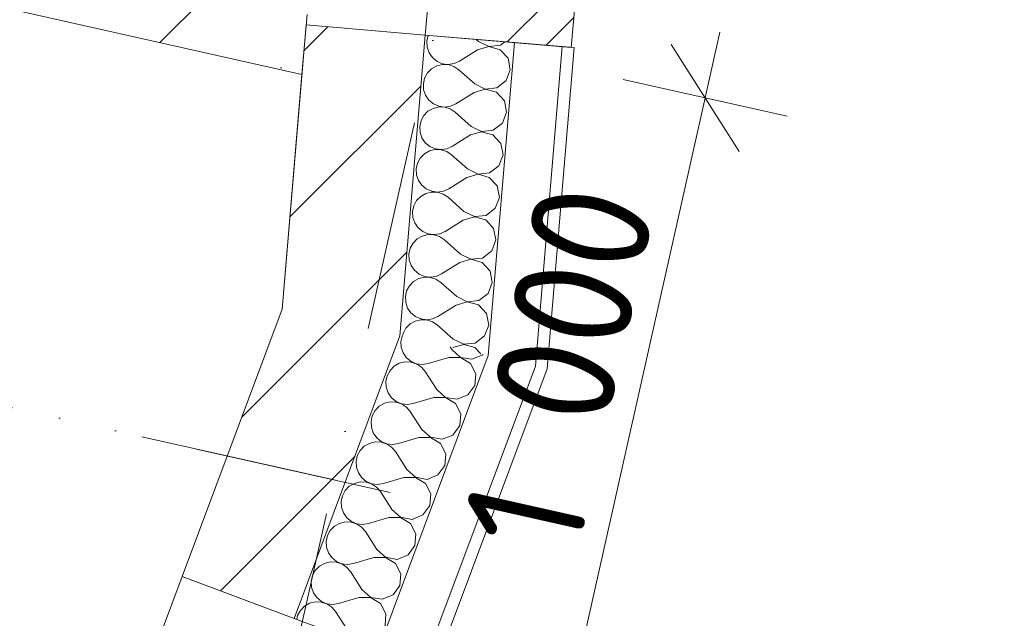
# Model space of a CAD drawing. Header units: millimetres. Extents: x -7213913 to -6999406, y 6129472 to 6470382.
# Tile 248 of 256: x -7181101 to -7179454, y 6184287 to 6185288. Entities that reach past the tile are written whole.
import ezdxf
from ezdxf.enums import TextEntityAlignment as Align

# ---------------------------------------------------------------- set-up
doc = ezdxf.new("R2010")
doc.units = ezdxf.units.MM
doc.header["$MEASUREMENT"] = 0
doc.set_wipeout_variables(frame=1)
doc.linetypes.add('Wipeout_Contour', pattern=[1000, 0, -1000])
doc.linetypes.add('Штрихпунктирная', pattern=[670.277762, 352.777767, -176.388884, 0, -141.111112])
for name, color, linetype in [('S - квартира_помещение.АР', 7, 'Continuous'), ('АР-Стены_внешние_.АР', 7, 'Continuous'), ('АР-Стены_Наружные ВИТРАЖ', 7, 'Continuous'), ('АР-Стены_Перегородки_межквартирные_200.АР', 7, 'Continuous'), ('АР-Чертеж-Оси_Осевые размеры.АР', 7, 'Continuous'), ('АР-Чертеж-Размеры.АР', 7, 'Continuous')]:
    doc.layers.add(name, color=color, linetype=linetype)
for name, color, linetype, lineweight in [('S - квартира_помещение.АР_Ном._пера__2', 8, 'Continuous', 15), ('АР-Стены_внешние_.АР_Ном._пера__1', 7, 'Continuous', 0), ('АР-Стены_Наружные ВИТРАЖ_Ном._пера__120', 7, 'Continuous', 0), ('АР-Стены_Перегородки_межквартирные_200.АР_Ном._пера__1', 7, 'Continuous', 30), ('АР-Чертеж-Оси_Осевые размеры.АР_Ном._пера__120', 7, 'Continuous', 0), ('АР-Чертеж-Размеры.АР_Ном._пера__1', 7, 'Continuous', 0), ('Паспорта Зон Archicad_Ном._пера__1', 7, 'Continuous', 0)]:
    doc.layers.add(name, color=color, linetype=linetype, lineweight=lineweight)
doc.styles.add('РЎР“Р•РќР•Р\xa0Р\x98Р\xa0_РЎРўР\x98Р›Р¬_1', font='txt')
doc.styles.add('РЎР“Р•РќР•Р\xa0Р\x98Р\xa0_РЎРўР\x98Р›Р¬_2', font='calibri.ttf')
doc.styles.add('РЎР“Р•РќР•Р\xa0Р\x98Р\xa0_РЎРўР\x98Р›Р¬_3', font='GOST_Common.ttf')
doc.styles.add('РЎР“Р•РќР•Р\xa0Р\x98Р\xa0_РЎРўР\x98Р›Р¬_5', font='GOTHIC.TTF')
doc.dimstyles.new('СГЕНЕРИР_СТИЛЬ__5', dxfattribs={"dimtxt": 200, "dimasz": 142.5, "dimexe": 0.18, "dimexo": 0.0625, "dimgap": 0, "dimtad": 1, "dimdec": 0, "dimzin": 0, "dimdsep": 46, "dimtxsty": 'РЎР“Р•РќР•Р\xa0Р\x98Р\xa0_РЎРўР\x98Р›Р¬_3', "dimblk": 'ARROWHEAD_6', "dimblk1": 'ARROWHEAD_6', "dimblk2": 'ARROWHEAD_6', "dimcen": 0.09, "dimse1": 1, "dimse2": 1, "dimclrd": 7, "dimclre": 7, "dimclrt": 7, "dimazin": 0, "dimtfac": 1, "dimtdec": 4, "dimtmove": 0, "dimatfit": 3, "dimfxl": 1, "dimtolj": 1, "dimtzin": 0, "dimarcsym": 0})
pattern_1 = [(45, (-6566190.34, 6562677.8), (-127.279217, 127.279217), [])]

# ---------------------------------------------------------------- blocks, each defined once
blk = doc.blocks.new('Кухня-столовая_1_23_10', base_point=(-7184516.6, 6185420.6))
at = {"layer": 'S - квартира_помещение.АР_Ном._пера__2', "color": 8, "linetype": 'Continuous', "lineweight": 15, "flags": 128}
blk.add_lwpolyline([(-7187962.1, 6183753.5), (-7183618.6, 6182778), (-7181682.8, 6182343.2), (-7181589.6, 6182322.3), (-7180829.1, 6184357), (-7180662, 6184803.9), (-7180628.9, 6185196.7), (-7184598.7, 6186088.3), (-7184345.6, 6187215), (-7185272.6, 6187423.1), (-7185404, 6186837.7), (-7187179.8, 6187236.6)], close=True, dxfattribs=at)
at = {"layer": 'Паспорта Зон Archicad_Ном._пера__1', "color": 7, "lineweight": 0, "style": 'РЎР“Р•РќР•Р\xa0Р\x98Р\xa0_РЎРўР\x98Р›Р¬_1'}
blk.add_attdef('ROOM_NUMBER', text='', height=250, rotation=347.3417, dxfattribs=at).set_placement((-7182653.8, 6183805.3), align=Align.MIDDLE_CENTER)
at = {"layer": 'Паспорта Зон Archicad_Ном._пера__1', "color": 7, "lineweight": 0, "style": 'РЎР“Р•РќР•Р\xa0Р\x98Р\xa0_РЎРўР\x98Р›Р¬_2'}
blk.add_attdef('ROOM_AREA', text='', height=200, rotation=347.3417, dxfattribs=at).set_placement((-7181601.2, 6182488.8), align=Align.MIDDLE_RIGHT)
blk = doc.blocks.new('Навесная Стена_10_10', base_point=(-6566190.3, 6562677.8))
at = {"color": 254, "linetype": 'Wipeout_Contour', "lineweight": 0, "ltscale": 37908200.70745101}
blk.add_wipeout([(-7180172.2, 6185316.8), (-7180416.3, 6185337.4), (-7180422.6, 6185262.6), (-7180178.5, 6185242.1)], dxfattribs=at).dxf.layer = 'АР-Стены_Наружные ВИТРАЖ'
at = {"layer": 'АР-Стены_Наружные ВИТРАЖ', "linetype": 'Continuous', "lineweight": 0, "true_color": 0x000000}
h = blk.add_hatch(dxfattribs=at)
h.set_pattern_fill('АЛЮМИНИЙ_000A', color=18, style=0, pattern_type=2)
h.set_pattern_definition([(45, (-6566190.34, 6562677.8), (-176.776695, 176.776695), []), (45, (-6566225.7, 6562713.15), (-176.776695, 176.776695), []), (45, (-6566261.05, 6562748.5), (-176.776695, 176.776695), [])])
h.paths.add_polyline_path([(-7180172.2, 6185316.8), (-7180416.3, 6185337.4), (-7180422.6, 6185262.6), (-7180178.5, 6185242.1)])
at = {"layer": 'АР-Стены_Наружные ВИТРАЖ_Ном._пера__120', "color": 7, "linetype": 'Continuous', "lineweight": 0, "flags": 128}
blk.add_lwpolyline([(-7180172.2, 6185316.8), (-7180178.5, 6185242.1), (-7180422.6, 6185262.6), (-7180416.3, 6185337.4)], close=True, dxfattribs=at)
blk = doc.blocks.new('Стена_63_10', base_point=(-7180530.4, 6185174.6))
at = {"layer": 'АР-Стены_Перегородки_межквартирные_200.АР', "linetype": 'Continuous', "lineweight": 0, "true_color": 0x000000}
h = blk.add_hatch(dxfattribs=at)
h.set_pattern_fill('БУТ__50__000A', color=18, style=0, pattern_type=2)
h.set_pattern_definition([(45, (-6566190.34, 6562677.8), (-169.70563, 169.70563), []), (90, (-6566360.05, 6562847.5), (-216, 0), [0, -144, 0, -216]), (155, (-6566190.34, 6563017.2), (91.285545, 195.76248), [0, -105.6, 0, -182.4])])
h.paths.add_polyline_path([(-7184501.1, 6186066.4), (-7180628.9, 6185196.7), (-7180620.4, 6185297.3), (-7184479.2, 6186164)])
at = {"layer": 'АР-Стены_Перегородки_межквартирные_200.АР_Ном._пера__1', "color": 7, "linetype": 'Continuous', "lineweight": 15, "flags": 128}
for points in [[(-7184598.7, 6186088.3), (-7180628.9, 6185196.7)], [(-7180628.9, 6185196.7), (-7180620.4, 6185297.3)]]:
    blk.add_lwpolyline(points, dxfattribs=at)
blk = doc.blocks.new('Стена_177_10', base_point=(-7180735.4, 6184321.9))
at = {"layer": 'АР-Стены_Перегородки_межквартирные_200.АР', "linetype": 'Continuous', "lineweight": 0, "true_color": 0x000000}
h = blk.add_hatch(dxfattribs=at)
h.set_pattern_fill('БЛОКИ_БЕТОННЫЕ_ЭФФЕКТИВН_28', color=18, style=0, pattern_type=2)
h.set_pattern_definition(pattern_1)
h.paths.add_polyline_path([(-7180641.8, 6184286.9), (-7180465.1, 6184759.7), (-7180662, 6184803.9), (-7180829.1, 6184357)])
at = {"layer": 'АР-Стены_Перегородки_межквартирные_200.АР_Ном._пера__1', "color": 7, "linetype": 'Continuous', "lineweight": 15, "flags": 128}
for points in [[(-7180662, 6184803.9), (-7180829.1, 6184357)], [(-7180641.8, 6184286.9), (-7180465.1, 6184759.7)], [(-7180829.1, 6184357), (-7180641.8, 6184286.9)]]:
    blk.add_lwpolyline(points, dxfattribs=at)
blk = doc.blocks.new('Стена_178_10', base_point=(-7180563.6, 6184781.8))
at = {"layer": 'АР-Стены_Перегородки_межквартирные_200.АР', "linetype": 'Continuous', "lineweight": 0, "true_color": 0x000000}
h = blk.add_hatch(dxfattribs=at)
h.set_pattern_fill('БЛОКИ_БЕТОННЫЕ_ЭФФЕКТИВН_28', color=18, style=0, pattern_type=2)
h.set_pattern_definition(pattern_1)
h.paths.add_polyline_path([(-7180465.1, 6184759.7), (-7180422.6, 6185262.6), (-7180621.9, 6185279.5), (-7180662, 6184803.9)])
at = {"layer": 'АР-Стены_Перегородки_межквартирные_200.АР_Ном._пера__1', "color": 7, "linetype": 'Continuous', "lineweight": 15, "flags": 128}
for points in [[(-7180621.9, 6185279.5), (-7180662, 6184803.9)], [(-7180422.6, 6185262.6), (-7180621.9, 6185279.5)], [(-7180465.1, 6184759.7), (-7180422.6, 6185262.6)]]:
    blk.add_lwpolyline(points, dxfattribs=at)
blk = doc.blocks.new('*X746', base_point=(-6566190.3, 6562677.8))
at = {"layer": 'АР-Стены_внешние_.АР_Ном._пера__1', "color": 7, "linetype": 'Continuous', "lineweight": 0}
for p, q in [((-7180461.4, 6184758.9), (-7180463.4, 6184750.1)), ((-7180463.4, 6184750.1), (-7180462.8, 6184740.3)), ((-7180462.8, 6184740.3), (-7180459.6, 6184731)), ((-7180378.4, 6184736.4), (-7180381.3, 6184740.9)), ((-7180459.6, 6184731), (-7180453.9, 6184722.9)), ((-7180453.9, 6184722.9), (-7180446.3, 6184716.7)), ((-7180383.4, 6184723), (-7180417.7, 6184713)), ((-7180363.9, 6184723.2), (-7180383.4, 6184723)), ((-7180378.4, 6184736.4), (-7180363.8, 6184723.5)), ((-7180347.2, 6184713.1), (-7180363.9, 6184723.2)), ((-7180363.8, 6184723.5), (-7180344.6, 6184720.2)), ((-7180344.6, 6184720.2), (-7180326.5, 6184727.5)), ((-7180326.5, 6184727.5), (-7180325.8, 6184728.4)), ((-7180474.7, 6184708.6), (-7180481.6, 6184701.5)), ((-7180466.1, 6184713.5), (-7180474.7, 6184708.6)), ((-7180456.6, 6184715.8), (-7180466.1, 6184713.5)), ((-7180446.7, 6184715.5), (-7180456.6, 6184715.8)), ((-7180437.3, 6184712.5), (-7180446.7, 6184715.5)), ((-7180446.3, 6184716.7), (-7180437.2, 6184712.8)), ((-7180429.1, 6184707.1), (-7180437.3, 6184712.5)), ((-7180437.2, 6184712.8), (-7180427.5, 6184711.5)), ((-7180422.7, 6184699.6), (-7180429.1, 6184707.1)), ((-7180427.5, 6184711.5), (-7180417.7, 6184713)), ((-7180338.3, 6184695.7), (-7180347.2, 6184713.1)), ((-7180486.2, 6184692.8), (-7180488.4, 6184683.2)), ((-7180481.6, 6184701.5), (-7180486.2, 6184692.8)), ((-7180403.5, 6184669.5), (-7180422.7, 6184699.6)), ((-7180339.9, 6184676.3), (-7180338.3, 6184695.7)), ((-7180488.4, 6184683.2), (-7180487.8, 6184673.4)), ((-7180487.8, 6184673.4), (-7180484.6, 6184664.1)), ((-7180351.5, 6184660.6), (-7180339.9, 6184676.3)), ((-7180484.6, 6184664.1), (-7180478.9, 6184656)), ((-7180478.9, 6184656), (-7180471.3, 6184649.8)), ((-7180408.5, 6184656.1), (-7180442.7, 6184646.1)), ((-7180388.9, 6184656.3), (-7180408.5, 6184656.1)), ((-7180403.5, 6184669.5), (-7180388.8, 6184656.6)), ((-7180372.2, 6184646.2), (-7180388.9, 6184656.3)), ((-7180388.8, 6184656.6), (-7180369.6, 6184653.3)), ((-7180369.6, 6184653.3), (-7180351.5, 6184660.6)), ((-7180499.7, 6184641.6), (-7180506.6, 6184634.6)), ((-7180491.1, 6184646.6), (-7180499.7, 6184641.6)), ((-7180481.6, 6184648.9), (-7180491.1, 6184646.6)), ((-7180471.7, 6184648.6), (-7180481.6, 6184648.9)), ((-7180462.3, 6184645.6), (-7180471.7, 6184648.6)), ((-7180471.3, 6184649.8), (-7180462.2, 6184645.9)), ((-7180454.1, 6184640.2), (-7180462.3, 6184645.6)), ((-7180462.2, 6184645.9), (-7180452.5, 6184644.6)), ((-7180447.7, 6184632.7), (-7180454.1, 6184640.2)), ((-7180452.5, 6184644.6), (-7180442.7, 6184646.1)), ((-7180363.4, 6184628.8), (-7180372.2, 6184646.2)), ((-7180511.3, 6184625.9), (-7180513.4, 6184616.3)), ((-7180506.6, 6184634.6), (-7180511.3, 6184625.9)), ((-7180428.5, 6184602.6), (-7180447.7, 6184632.7)), ((-7180364.9, 6184609.4), (-7180363.4, 6184628.8)), ((-7180513.4, 6184616.3), (-7180512.8, 6184606.5)), ((-7180512.8, 6184606.5), (-7180509.6, 6184597.2)), ((-7180376.5, 6184593.6), (-7180364.9, 6184609.4)), ((-7180509.6, 6184597.2), (-7180503.9, 6184589.1)), ((-7180503.9, 6184589.1), (-7180496.3, 6184582.9)), ((-7180433.5, 6184589.2), (-7180467.7, 6184579.2)), ((-7180413.9, 6184589.4), (-7180433.5, 6184589.2)), ((-7180428.5, 6184602.6), (-7180413.8, 6184589.7)), ((-7180397.2, 6184579.3), (-7180413.9, 6184589.4)), ((-7180413.8, 6184589.7), (-7180394.6, 6184586.4)), ((-7180394.6, 6184586.4), (-7180376.5, 6184593.6)), ((-7180524.7, 6184574.7), (-7180531.6, 6184567.7)), ((-7180516.1, 6184579.6), (-7180524.7, 6184574.7)), ((-7180506.6, 6184582), (-7180516.1, 6184579.6)), ((-7180496.7, 6184581.7), (-7180506.6, 6184582)), ((-7180487.3, 6184578.7), (-7180496.7, 6184581.7)), ((-7180496.3, 6184582.9), (-7180487.2, 6184579)), ((-7180479.1, 6184573.3), (-7180487.3, 6184578.7)), ((-7180487.2, 6184579), (-7180477.5, 6184577.7)), ((-7180472.7, 6184565.8), (-7180479.1, 6184573.3)), ((-7180477.5, 6184577.7), (-7180467.7, 6184579.2)), ((-7180388.4, 6184561.9), (-7180397.2, 6184579.3)), ((-7180536.3, 6184559), (-7180538.4, 6184549.4)), ((-7180531.6, 6184567.7), (-7180536.3, 6184559)), ((-7180453.5, 6184535.7), (-7180472.7, 6184565.8)), ((-7180389.9, 6184542.5), (-7180388.4, 6184561.9)), ((-7180538.4, 6184549.4), (-7180537.8, 6184539.6)), ((-7180537.8, 6184539.6), (-7180534.6, 6184530.3)), ((-7180401.5, 6184526.7), (-7180389.9, 6184542.5)), ((-7180534.6, 6184530.3), (-7180529, 6184522.2)), ((-7180453.5, 6184535.7), (-7180438.9, 6184522.8)), ((-7180419.6, 6184519.4), (-7180401.5, 6184526.7)), ((-7180549.7, 6184507.8), (-7180556.6, 6184500.8)), ((-7180541.2, 6184512.7), (-7180549.7, 6184507.8)), ((-7180531.6, 6184515.1), (-7180541.2, 6184512.7)), ((-7180521.7, 6184514.8), (-7180531.6, 6184515.1)), ((-7180529, 6184522.2), (-7180521.3, 6184516)), ((-7180512.4, 6184511.8), (-7180521.7, 6184514.8)), ((-7180521.3, 6184516), (-7180512.3, 6184512.1)), ((-7180504.1, 6184506.4), (-7180512.4, 6184511.8)), ((-7180512.3, 6184512.1), (-7180502.5, 6184510.8)), ((-7180497.7, 6184498.9), (-7180504.1, 6184506.4)), ((-7180502.5, 6184510.8), (-7180492.7, 6184512.3)), ((-7180458.5, 6184522.3), (-7180492.7, 6184512.3)), ((-7180439, 6184522.5), (-7180458.5, 6184522.3)), ((-7180422.3, 6184512.4), (-7180439, 6184522.5)), ((-7180438.9, 6184522.8), (-7180419.6, 6184519.4)), ((-7180413.4, 6184495), (-7180422.3, 6184512.4)), ((-7180561.3, 6184492.1), (-7180563.4, 6184482.5)), ((-7180556.6, 6184500.8), (-7180561.3, 6184492.1)), ((-7180478.5, 6184468.8), (-7180497.7, 6184498.9)), ((-7180415, 6184475.6), (-7180413.4, 6184495)), ((-7180563.4, 6184482.5), (-7180562.8, 6184472.7)), ((-7180426.5, 6184459.8), (-7180415, 6184475.6)), ((-7180562.8, 6184472.7), (-7180559.6, 6184463.4)), ((-7180559.6, 6184463.4), (-7180554, 6184455.3)), ((-7180478.5, 6184468.8), (-7180463.9, 6184455.9)), ((-7180444.6, 6184452.5), (-7180426.5, 6184459.8)), ((-7180574.7, 6184440.9), (-7180581.6, 6184433.9)), ((-7180566.2, 6184445.8), (-7180574.7, 6184440.9)), ((-7180556.6, 6184448.2), (-7180566.2, 6184445.8)), ((-7180546.8, 6184447.9), (-7180556.6, 6184448.2)), ((-7180554, 6184455.3), (-7180546.3, 6184449.1)), ((-7180537.4, 6184444.9), (-7180546.8, 6184447.9)), ((-7180546.3, 6184449.1), (-7180537.3, 6184445.2)), ((-7180529.2, 6184439.4), (-7180537.4, 6184444.9)), ((-7180537.3, 6184445.2), (-7180527.5, 6184443.9)), ((-7180527.5, 6184443.9), (-7180517.7, 6184445.3)), ((-7180483.5, 6184455.4), (-7180517.7, 6184445.3)), ((-7180464, 6184455.6), (-7180483.5, 6184455.4)), ((-7180447.3, 6184445.5), (-7180464, 6184455.6)), ((-7180463.9, 6184455.9), (-7180444.6, 6184452.5)), ((-7180438.4, 6184428.1), (-7180447.3, 6184445.5)), ((-7180586.3, 6184425.2), (-7180588.4, 6184415.6)), ((-7180581.6, 6184433.9), (-7180586.3, 6184425.2)), ((-7180522.7, 6184432), (-7180529.2, 6184439.4)), ((-7180503.5, 6184401.9), (-7180522.7, 6184432)), ((-7180440, 6184408.6), (-7180438.4, 6184428.1)), ((-7180588.4, 6184415.6), (-7180587.9, 6184405.8)), ((-7180451.5, 6184392.9), (-7180440, 6184408.6)), ((-7180587.9, 6184405.8), (-7180584.6, 6184396.4)), ((-7180584.6, 6184396.4), (-7180579, 6184388.4)), ((-7180503.5, 6184401.9), (-7180488.9, 6184389)), ((-7180469.6, 6184385.6), (-7180451.5, 6184392.9)), ((-7180591.2, 6184378.9), (-7180599.7, 6184374)), ((-7180581.6, 6184381.3), (-7180591.2, 6184378.9)), ((-7180571.8, 6184381), (-7180581.6, 6184381.3)), ((-7180579, 6184388.4), (-7180571.3, 6184382.2)), ((-7180562.4, 6184378), (-7180571.8, 6184381)), ((-7180571.3, 6184382.2), (-7180562.3, 6184378.3)), ((-7180554.2, 6184372.5), (-7180562.4, 6184378)), ((-7180562.3, 6184378.3), (-7180552.5, 6184377)), ((-7180552.5, 6184377), (-7180542.8, 6184378.4)), ((-7180508.5, 6184388.5), (-7180542.8, 6184378.4)), ((-7180489, 6184388.7), (-7180508.5, 6184388.5)), ((-7180472.3, 6184378.6), (-7180489, 6184388.7)), ((-7180488.9, 6184389), (-7180469.6, 6184385.6)), ((-7180463.4, 6184361.2), (-7180472.3, 6184378.6)), ((-7180611.3, 6184358.3), (-7180613.4, 6184348.7)), ((-7180606.6, 6184367), (-7180611.3, 6184358.3)), ((-7180599.7, 6184374), (-7180606.6, 6184367)), ((-7180547.8, 6184365.1), (-7180554.2, 6184372.5)), ((-7180528.5, 6184335), (-7180547.8, 6184365.1)), ((-7180465, 6184341.7), (-7180463.4, 6184361.2)), ((-7180613.4, 6184348.7), (-7180612.9, 6184338.8)), ((-7180476.5, 6184326), (-7180465, 6184341.7)), ((-7180612.9, 6184338.8), (-7180609.6, 6184329.5)), ((-7180609.6, 6184329.5), (-7180604, 6184321.5)), ((-7180528.5, 6184335), (-7180513.9, 6184322)), ((-7180494.6, 6184318.7), (-7180476.5, 6184326)), ((-7180616.2, 6184312), (-7180624.7, 6184307.1)), ((-7180606.6, 6184314.4), (-7180616.2, 6184312)), ((-7180596.8, 6184314.1), (-7180606.6, 6184314.4)), ((-7180604, 6184321.5), (-7180596.3, 6184315.2)), ((-7180587.4, 6184311.1), (-7180596.8, 6184314.1)), ((-7180596.3, 6184315.2), (-7180587.3, 6184311.4)), ((-7180579.2, 6184305.6), (-7180587.4, 6184311.1)), ((-7180587.3, 6184311.4), (-7180577.5, 6184310.1)), ((-7180577.5, 6184310.1), (-7180567.8, 6184311.5)), ((-7180533.5, 6184321.6), (-7180567.8, 6184311.5)), ((-7180514, 6184321.8), (-7180533.5, 6184321.6)), ((-7180497.3, 6184311.7), (-7180514, 6184321.8)), ((-7180513.9, 6184322), (-7180494.6, 6184318.7)), ((-7180488.4, 6184294.3), (-7180497.3, 6184311.7)), ((-7180631.6, 6184300.1), (-7180636.3, 6184291.4)), ((-7180624.7, 6184307.1), (-7180631.6, 6184300.1)), ((-7180572.8, 6184298.1), (-7180579.2, 6184305.6)), ((-7180553.5, 6184268.1), (-7180572.8, 6184298.1)), ((-7180490, 6184274.8), (-7180488.4, 6184294.3)), ((-7180636.3, 6184291.4), (-7180637.6, 6184285.4)), ((-7180553.5, 6184268.1), (-7180538.9, 6184255.1)), ((-7180501.5, 6184259.1), (-7180490, 6184274.8)), ((-7180539, 6184254.9), (-7180555.6, 6184254.7)), ((-7180522.3, 6184244.8), (-7180539, 6184254.9)), ((-7180538.9, 6184255.1), (-7180519.7, 6184251.8)), ((-7180520.7, 6184241.7), (-7180522.3, 6184244.8)), ((-7180519.7, 6184251.8), (-7180501.5, 6184259.1))]:
    blk.add_line(p, q, dxfattribs=at)
blk = doc.blocks.new('Стена_355_10', base_point=(-7180641.8, 6184286.9))
at = {"layer": 'АР-Стены_внешние_.АР_Ном._пера__1', "color": 7, "linetype": 'Continuous', "lineweight": 0}
for p, q in [((-7180501.3, 6184234.4), (-7180317.3, 6184726.5)), ((-7180426.3, 6184206.4), (-7180238.5, 6184708.8))]:
    blk.add_line(p, q, dxfattribs=at)
at = {"layer": 'АР-Стены_внешние_.АР_Ном._пера__1', "color": 7, "linetype": 'Continuous', "lineweight": 0, "flags": 128}
for points in [[(-7180465.1, 6184759.7), (-7180641.8, 6184286.9)], [(-7180407.6, 6184199.4), (-7180218.8, 6184704.4)], [(-7180501.3, 6184234.4), (-7180641.8, 6184286.9)], [(-7180426.3, 6184206.4), (-7180501.3, 6184234.4)], [(-7180407.6, 6184199.4), (-7180426.3, 6184206.4)]]:
    blk.add_lwpolyline(points, dxfattribs=at)
at = {"layer": 'АР-Стены_внешние_.АР', "color": 7, "lineweight": 0}
blk.add_blockref('*X746', (-6566190.3, 6562677.8), dxfattribs=at)
blk = doc.blocks.new('*X748', base_point=(-6566190.3, 6562677.8))
at = {"layer": 'АР-Стены_внешние_.АР_Ном._пера__1', "color": 7, "linetype": 'Continuous', "lineweight": 0}
for p, q in [((-7180417.8, 6185261.8), (-7180419.9, 6185252.2)), ((-7180419.9, 6185252.2), (-7180419.4, 6185242.4)), ((-7180417.6, 6185262.2), (-7180417.8, 6185261.8)), ((-7180333.9, 6185252.1), (-7180337.7, 6185255.5)), ((-7180333.9, 6185252.1), (-7180316.4, 6185243.6)), ((-7180296.9, 6185245.6), (-7180289.4, 6185251.4)), ((-7180419.4, 6185242.4), (-7180416.2, 6185233.1)), ((-7180416.2, 6185233.1), (-7180410.6, 6185225)), ((-7180335.1, 6185237.9), (-7180365.4, 6185218.9)), ((-7180316.4, 6185243.3), (-7180335.1, 6185237.9)), ((-7180316.4, 6185243.6), (-7180296.9, 6185245.6)), ((-7180297.6, 6185238.1), (-7180316.4, 6185243.3)), ((-7180284.3, 6185223.8), (-7180297.6, 6185238.1)), ((-7180410.6, 6185225), (-7180403, 6185218.7)), ((-7180403, 6185218.7), (-7180393.9, 6185214.8)), ((-7180393.9, 6185214.8), (-7180384.1, 6185213.5)), ((-7180384.1, 6185213.5), (-7180374.4, 6185214.9)), ((-7180374.4, 6185214.9), (-7180365.4, 6185218.9)), ((-7180280.6, 6185204.6), (-7180284.3, 6185223.8)), ((-7180419.1, 6185199.3), (-7180423.8, 6185190.6)), ((-7180412.1, 6185206.3), (-7180419.1, 6185199.3)), ((-7180403.6, 6185211.2), (-7180412.1, 6185206.3)), ((-7180394, 6185213.6), (-7180403.6, 6185211.2)), ((-7180384.2, 6185213.2), (-7180394, 6185213.6)), ((-7180374.8, 6185210.2), (-7180384.2, 6185213.2)), ((-7180366.6, 6185204.7), (-7180374.8, 6185210.2)), ((-7180339.9, 6185181), (-7180366.6, 6185204.7)), ((-7180287.5, 6185186.4), (-7180280.6, 6185204.6)), ((-7180423.8, 6185190.6), (-7180425.9, 6185181)), ((-7180302.9, 6185174.4), (-7180287.5, 6185186.4)), ((-7180425.9, 6185181), (-7180425.4, 6185171.2)), ((-7180425.4, 6185171.2), (-7180422.2, 6185161.9)), ((-7180341.1, 6185166.7), (-7180371.4, 6185147.8)), ((-7180322.4, 6185172.2), (-7180341.1, 6185166.7)), ((-7180339.9, 6185181), (-7180322.4, 6185172.4)), ((-7180322.4, 6185172.4), (-7180302.9, 6185174.4)), ((-7180303.6, 6185166.9), (-7180322.4, 6185172.2)), ((-7180290.3, 6185152.6), (-7180303.6, 6185166.9)), ((-7180422.2, 6185161.9), (-7180416.6, 6185153.8)), ((-7180416.6, 6185153.8), (-7180409, 6185147.5)), ((-7180286.6, 6185133.4), (-7180290.3, 6185152.6)), ((-7180418.2, 6185135.2), (-7180425.1, 6185128.1)), ((-7180409.6, 6185140), (-7180418.2, 6185135.2)), ((-7180400, 6185142.4), (-7180409.6, 6185140)), ((-7180409, 6185147.5), (-7180399.9, 6185143.6)), ((-7180390.2, 6185142), (-7180400, 6185142.4)), ((-7180399.9, 6185143.6), (-7180390.1, 6185142.3)), ((-7180380.8, 6185139), (-7180390.2, 6185142)), ((-7180390.1, 6185142.3), (-7180380.4, 6185143.7)), ((-7180372.6, 6185133.5), (-7180380.8, 6185139)), ((-7180380.4, 6185143.7), (-7180371.4, 6185147.8)), ((-7180345.9, 6185109.8), (-7180372.6, 6185133.5)), ((-7180293.5, 6185115.2), (-7180286.6, 6185133.4)), ((-7180429.8, 6185119.5), (-7180431.9, 6185109.9)), ((-7180425.1, 6185128.1), (-7180429.8, 6185119.5)), ((-7180431.9, 6185109.9), (-7180431.4, 6185100)), ((-7180431.4, 6185100), (-7180428.2, 6185090.7)), ((-7180328.4, 6185101), (-7180347.1, 6185095.5)), ((-7180345.9, 6185109.8), (-7180328.4, 6185101.3)), ((-7180328.4, 6185101.3), (-7180309, 6185103.3)), ((-7180309.6, 6185095.8), (-7180328.4, 6185101)), ((-7180309, 6185103.3), (-7180293.5, 6185115.2)), ((-7180428.2, 6185090.7), (-7180422.6, 6185082.6)), ((-7180347.1, 6185095.5), (-7180377.4, 6185076.6)), ((-7180296.3, 6185081.4), (-7180309.6, 6185095.8)), ((-7180415.6, 6185068.9), (-7180424.2, 6185064)), ((-7180422.6, 6185082.6), (-7180415, 6185076.4)), ((-7180406, 6185071.2), (-7180415.6, 6185068.9)), ((-7180415, 6185076.4), (-7180405.9, 6185072.5)), ((-7180396.2, 6185070.9), (-7180406, 6185071.2)), ((-7180405.9, 6185072.5), (-7180396.2, 6185071.1)), ((-7180396.2, 6185071.1), (-7180386.4, 6185072.6)), ((-7180386.8, 6185067.8), (-7180396.2, 6185070.9)), ((-7180378.6, 6185062.4), (-7180386.8, 6185067.8)), ((-7180386.4, 6185072.6), (-7180377.4, 6185076.6)), ((-7180292.6, 6185062.3), (-7180296.3, 6185081.4)), ((-7180431.1, 6185056.9), (-7180435.8, 6185048.3)), ((-7180424.2, 6185064), (-7180431.1, 6185056.9)), ((-7180351.9, 6185038.6), (-7180378.6, 6185062.4)), ((-7180299.5, 6185044), (-7180292.6, 6185062.3)), ((-7180435.8, 6185048.3), (-7180438, 6185038.7)), ((-7180438, 6185038.7), (-7180437.4, 6185028.8)), ((-7180351.9, 6185038.6), (-7180334.4, 6185030.1)), ((-7180315, 6185032.1), (-7180299.5, 6185044)), ((-7180437.4, 6185028.8), (-7180434.2, 6185019.5)), ((-7180434.2, 6185019.5), (-7180428.6, 6185011.4)), ((-7180353.1, 6185024.4), (-7180383.4, 6185005.4)), ((-7180334.4, 6185029.8), (-7180353.1, 6185024.4)), ((-7180334.4, 6185030.1), (-7180315, 6185032.1)), ((-7180315.6, 6185024.6), (-7180334.4, 6185029.8)), ((-7180302.3, 6185010.3), (-7180315.6, 6185024.6)), ((-7180428.6, 6185011.4), (-7180421, 6185005.2)), ((-7180421, 6185005.2), (-7180411.9, 6185001.3)), ((-7180411.9, 6185001.3), (-7180402.2, 6185000)), ((-7180402.2, 6185000), (-7180392.4, 6185001.4)), ((-7180392.4, 6185001.4), (-7180383.4, 6185005.4)), ((-7180298.6, 6184991.1), (-7180302.3, 6185010.3)), ((-7180437.1, 6184985.8), (-7180441.8, 6184977.1)), ((-7180430.2, 6184992.8), (-7180437.1, 6184985.8)), ((-7180421.6, 6184997.7), (-7180430.2, 6184992.8)), ((-7180412, 6185000), (-7180421.6, 6184997.7)), ((-7180402.2, 6184999.7), (-7180412, 6185000)), ((-7180392.8, 6184996.7), (-7180402.2, 6184999.7)), ((-7180384.6, 6184991.2), (-7180392.8, 6184996.7)), ((-7180357.9, 6184967.4), (-7180384.6, 6184991.2)), ((-7180305.5, 6184972.8), (-7180298.6, 6184991.1)), ((-7180441.8, 6184977.1), (-7180444, 6184967.5)), ((-7180444, 6184967.5), (-7180443.4, 6184957.7)), ((-7180357.9, 6184967.4), (-7180340.4, 6184958.9)), ((-7180321, 6184960.9), (-7180305.5, 6184972.8)), ((-7180443.4, 6184957.7), (-7180440.2, 6184948.4)), ((-7180359.1, 6184953.2), (-7180389.4, 6184934.2)), ((-7180340.4, 6184958.6), (-7180359.1, 6184953.2)), ((-7180340.4, 6184958.9), (-7180321, 6184960.9)), ((-7180321.6, 6184953.4), (-7180340.4, 6184958.6)), ((-7180308.3, 6184939.1), (-7180321.6, 6184953.4)), ((-7180440.2, 6184948.4), (-7180434.6, 6184940.3)), ((-7180434.6, 6184940.3), (-7180427, 6184934)), ((-7180304.6, 6184919.9), (-7180308.3, 6184939.1)), ((-7180436.2, 6184921.6), (-7180443.1, 6184914.6)), ((-7180427.6, 6184926.5), (-7180436.2, 6184921.6)), ((-7180418, 6184928.9), (-7180427.6, 6184926.5)), ((-7180427, 6184934), (-7180417.9, 6184930.1)), ((-7180408.2, 6184928.5), (-7180418, 6184928.9)), ((-7180417.9, 6184930.1), (-7180408.2, 6184928.8)), ((-7180408.2, 6184928.8), (-7180398.4, 6184930.2)), ((-7180398.8, 6184925.5), (-7180408.2, 6184928.5)), ((-7180390.6, 6184920), (-7180398.8, 6184925.5)), ((-7180398.4, 6184930.2), (-7180389.4, 6184934.2)), ((-7180363.9, 6184896.2), (-7180390.6, 6184920)), ((-7180311.5, 6184901.7), (-7180304.6, 6184919.9)), ((-7180447.8, 6184905.9), (-7180450, 6184896.3)), ((-7180443.1, 6184914.6), (-7180447.8, 6184905.9)), ((-7180327, 6184889.7), (-7180311.5, 6184901.7)), ((-7180450, 6184896.3), (-7180449.4, 6184886.5)), ((-7180449.4, 6184886.5), (-7180446.2, 6184877.2)), ((-7180346.4, 6184887.5), (-7180365.1, 6184882)), ((-7180363.9, 6184896.2), (-7180346.4, 6184887.7)), ((-7180346.4, 6184887.7), (-7180327, 6184889.7)), ((-7180327.6, 6184882.2), (-7180346.4, 6184887.5)), ((-7180446.2, 6184877.2), (-7180440.6, 6184869.1)), ((-7180440.6, 6184869.1), (-7180433, 6184862.8)), ((-7180365.1, 6184882), (-7180395.4, 6184863.1)), ((-7180314.3, 6184867.9), (-7180327.6, 6184882.2)), ((-7180433.6, 6184855.3), (-7180442.2, 6184850.5)), ((-7180424, 6184857.7), (-7180433.6, 6184855.3)), ((-7180433, 6184862.8), (-7180423.9, 6184858.9)), ((-7180414.2, 6184857.3), (-7180424, 6184857.7)), ((-7180423.9, 6184858.9), (-7180414.2, 6184857.6)), ((-7180414.2, 6184857.6), (-7180404.4, 6184859)), ((-7180404.8, 6184854.3), (-7180414.2, 6184857.3)), ((-7180396.6, 6184848.8), (-7180404.8, 6184854.3)), ((-7180404.4, 6184859), (-7180395.4, 6184863.1)), ((-7180310.6, 6184848.7), (-7180314.3, 6184867.9)), ((-7180449.1, 6184843.4), (-7180453.8, 6184834.8)), ((-7180442.2, 6184850.5), (-7180449.1, 6184843.4)), ((-7180369.9, 6184825.1), (-7180396.6, 6184848.8)), ((-7180317.5, 6184830.5), (-7180310.6, 6184848.7)), ((-7180453.8, 6184834.8), (-7180456, 6184825.2)), ((-7180456, 6184825.2), (-7180455.4, 6184815.3)), ((-7180369.9, 6184825.1), (-7180352.4, 6184816.6)), ((-7180333, 6184818.6), (-7180317.5, 6184830.5)), ((-7180455.4, 6184815.3), (-7180452.2, 6184806)), ((-7180452.2, 6184806), (-7180446.6, 6184797.9)), ((-7180371.1, 6184810.8), (-7180401.4, 6184791.9)), ((-7180352.4, 6184816.3), (-7180371.1, 6184810.8)), ((-7180352.4, 6184816.6), (-7180333, 6184818.6)), ((-7180333.6, 6184811.1), (-7180352.4, 6184816.3)), ((-7180320.3, 6184796.7), (-7180333.6, 6184811.1)), ((-7180446.6, 6184797.9), (-7180439, 6184791.7)), ((-7180430, 6184786.5), (-7180439.6, 6184784.2)), ((-7180439, 6184791.7), (-7180429.9, 6184787.7)), ((-7180420.2, 6184786.2), (-7180430, 6184786.5)), ((-7180429.9, 6184787.7), (-7180420.2, 6184786.4)), ((-7180420.2, 6184786.4), (-7180410.4, 6184787.9)), ((-7180410.4, 6184787.9), (-7180401.4, 6184791.9)), ((-7180316.6, 6184777.6), (-7180320.3, 6184796.7)), ((-7180455.1, 6184772.2), (-7180459.8, 6184763.6)), ((-7180448.2, 6184779.3), (-7180455.1, 6184772.2)), ((-7180439.6, 6184784.2), (-7180448.2, 6184779.3)), ((-7180410.8, 6184783.1), (-7180420.2, 6184786.2)), ((-7180402.6, 6184777.7), (-7180410.8, 6184783.1)), ((-7180376, 6184753.9), (-7180402.6, 6184777.7)), ((-7180323.5, 6184759.3), (-7180316.6, 6184777.6)), ((-7180459.8, 6184763.6), (-7180460.9, 6184758.7)), ((-7180376, 6184753.9), (-7180358.4, 6184745.4)), ((-7180339, 6184747.4), (-7180323.5, 6184759.3)), ((-7180358.4, 6184745.1), (-7180376.6, 6184739.8)), ((-7180358.4, 6184745.4), (-7180339, 6184747.4)), ((-7180339.6, 6184739.9), (-7180358.4, 6184745.1)), ((-7180329.8, 6184729.3), (-7180339.6, 6184739.9))]:
    blk.add_line(p, q, dxfattribs=at)
blk = doc.blocks.new('Стена_356_10', base_point=(-7180465.1, 6184759.7))
at = {"layer": 'АР-Стены_внешние_.АР_Ном._пера__1', "color": 7, "linetype": 'Continuous', "lineweight": 0}
for p, q in [((-7180317.3, 6184726.5), (-7180273.2, 6185250)), ((-7180238.5, 6184708.8), (-7180193.5, 6185243.3))]:
    blk.add_line(p, q, dxfattribs=at)
at = {"layer": 'АР-Стены_внешние_.АР_Ном._пера__1', "color": 7, "linetype": 'Continuous', "lineweight": 0, "flags": 128}
for points in [[(-7180422.6, 6185262.6), (-7180465.1, 6184759.7)], [(-7180273.2, 6185250), (-7180422.6, 6185262.6)], [(-7180193.5, 6185243.3), (-7180273.2, 6185250)], [(-7180218.8, 6184704.4), (-7180173.5, 6185241.6)], [(-7180173.5, 6185241.6), (-7180193.5, 6185243.3)]]:
    blk.add_lwpolyline(points, dxfattribs=at)
at = {"layer": 'АР-Стены_внешние_.АР', "color": 7, "lineweight": 0}
blk.add_blockref('*X748', (-6566190.3, 6562677.8), dxfattribs=at)
blk = doc.blocks.new('*D946', base_point=(-6566190.3, 6562677.8))
at = {"layer": 'АР-Чертеж-Размеры.АР_Ном._пера__1', "color": 7, "linetype": 'Continuous', "lineweight": 0, "transparency": 16777216}
for p, q in [((-7179929.8, 6185267.3), (-7179954.5, 6185157.5)), ((-7179897.7, 6185067.9), (-7180011.2, 6185247.1)), ((-7180091.7, 6185188.3), (-7179817.2, 6185126.7)), ((-7179954.5, 6185157.5), (-7180173.6, 6184181.8)), ((-7180230.3, 6184271.4), (-7180116.8, 6184092.2)), ((-7180310.8, 6184212.6), (-7180036.4, 6184151)), ((-7180173.6, 6184181.8), (-7180198.2, 6184072))]:
    blk.add_line(p, q, dxfattribs=at)
at = {"layer": 'АР-Чертеж-Размеры.АР_Ном._пера__1', "color": 7, "lineweight": 0, "transparency": 16777216, "insert": (-7180168.3, 6184387.9), "char_height": 200, "attachment_point": 7, "rotation": 77.3421, "style": 'РЎР“Р•РќР•Р\xa0Р\x98Р\xa0_РЎРўР\x98Р›Р¬_3'}
blk.add_mtext('\\A1;{\\pql;\\fGOST Common|b0|i0|c204|p0;\\W1.000000;1\xa0000}', dxfattribs=at)
blk = doc.blocks.new('ARROWHEAD_6')
at = {"color": 0, "linetype": 'Continuous', "lineweight": 0}
for p, q in [((-0.5, -0.5), (0.5, 0.5)), ((0, 0), (-1, 0))]:
    blk.add_line(p, q, dxfattribs=at)
blk = doc.blocks.new('Стандартный Маркер Сетки[188]_10', base_point=(-7206672, 6190379.6))
at = {"layer": 'АР-Чертеж-Оси_Осевые размеры.АР_Ном._пера__120', "color": 7, "linetype": 'Штрихпунктирная', "lineweight": 0}
blk.add_line((-7181457, 6184716.5), (-7180481.3, 6184497.3), dxfattribs=at)
at = {"layer": 'АР-Чертеж-Оси_Осевые размеры.АР_Ном._пера__120', "color": 7, "lineweight": 0, "style": 'РЎР“Р•РќР•Р\xa0Р\x98Р\xa0_РЎРўР\x98Р›Р¬_5'}
blk.add_attdef('AC_MarkerText_1', text='', height=350, rotation=347.3418, dxfattribs=at).set_placement((-7207089.9, 6190670.3), align=Align.TOP_CENTER)
blk = doc.blocks.new('Стандартный Маркер Сетки[191]_10', base_point=(-7206672, 6190379.6))
at = {"layer": 'АР-Чертеж-Оси_Осевые размеры.АР_Ном._пера__120', "color": 7, "linetype": 'Штрихпунктирная', "lineweight": 0}
blk.add_line((-7181550.6, 6184737.5), (-7180574.9, 6184518.4), dxfattribs=at)
at = {"layer": 'АР-Чертеж-Оси_Осевые размеры.АР_Ном._пера__120', "color": 7, "lineweight": 0, "style": 'РЎР“Р•РќР•Р\xa0Р\x98Р\xa0_РЎРўР\x98Р›Р¬_5'}
blk.add_attdef('AC_MarkerText_1', text='', height=350, rotation=347.3418, dxfattribs=at).set_placement((-7207089.9, 6190670.3), align=Align.TOP_CENTER)
blk = doc.blocks.new('Стандартный Маркер Сетки[209]_10', base_point=(-7206672, 6190379.6))
at = {"layer": 'АР-Чертеж-Оси_Осевые размеры.АР_Ном._пера__120', "color": 7, "linetype": 'Штрихпунктирная', "lineweight": 0}
blk.add_line((-7181457, 6184716.5), (-7180481.3, 6184497.3), dxfattribs=at)
at = {"layer": 'АР-Чертеж-Оси_Осевые размеры.АР_Ном._пера__120', "color": 7, "lineweight": 0, "style": 'РЎР“Р•РќР•Р\xa0Р\x98Р\xa0_РЎРўР\x98Р›Р¬_5'}
blk.add_attdef('AC_MarkerText_1', text='', height=350, rotation=347.3418, dxfattribs=at).set_placement((-7207089.9, 6190670.3), align=Align.TOP_CENTER)
blk = doc.blocks.new('Стандартный Маркер Сетки[216]_10', base_point=(-7206672, 6190379.6))
at = {"layer": 'АР-Чертеж-Оси_Осевые размеры.АР_Ном._пера__120', "color": 7, "linetype": 'Штрихпунктирная', "lineweight": 0}
blk.add_line((-7181550.6, 6184737.5), (-7180574.9, 6184518.4), dxfattribs=at)
at = {"layer": 'АР-Чертеж-Оси_Осевые размеры.АР_Ном._пера__120', "color": 7, "lineweight": 0, "style": 'РЎР“Р•РќР•Р\xa0Р\x98Р\xa0_РЎРўР\x98Р›Р¬_5'}
blk.add_attdef('AC_MarkerText_1', text='', height=350, rotation=347.3418, dxfattribs=at).set_placement((-7207089.9, 6190670.3), align=Align.TOP_CENTER)
blk = doc.blocks.new('Стандартный Маркер Сетки[217]_10', base_point=(-7177283.5, 6199173.2))
at = {"layer": 'АР-Чертеж-Оси_Осевые размеры.АР_Ном._пера__120', "color": 7, "linetype": 'Штрихпунктирная', "lineweight": 0}
blk.add_line((-7177502.7, 6198197.5), (-7192274.7, 6132425.5), dxfattribs=at)
at = {"layer": 'АР-Чертеж-Оси_Осевые размеры.АР_Ном._пера__120', "color": 7, "lineweight": 0, "style": 'РЎР“Р•РќР•Р\xa0Р\x98Р\xa0_РЎРўР\x98Р›Р¬_5'}
blk.add_attdef('AC_MarkerText_1', text='', height=350, rotation=347.3418, dxfattribs=at).set_placement((-7192533.5, 6131143.1), align=Align.TOP_CENTER)

msp = doc.modelspace()

# ---------------------------------------------------------------- linework, layer by layer
at = {"layer": 'S - квартира_помещение.АР', "color": 254, "linetype": 'Continuous', "lineweight": 0, "true_color": 0xd8d8d8, "flags": 128}
msp.add_lwpolyline([(-7187962.1, 6183753.5), (-7183618.6, 6182778), (-7181682.8, 6182343.2), (-7181589.6, 6182322.3), (-7180829.1, 6184357), (-7180662, 6184803.9), (-7180628.9, 6185196.7), (-7184598.7, 6186088.3), (-7184345.6, 6187215), (-7185272.6, 6187423.1), (-7185404, 6186837.7), (-7187179.8, 6187236.6)], close=True, dxfattribs=at)

# ---------------------------------------------------------------- block references
at = {"layer": 'S - квартира_помещение.АР', "color": 7, "linetype": 'Continuous', "lineweight": 0}
msp.add_blockref('Кухня-столовая_1_23_10', (-7184516.6, 6185420.6), dxfattribs=at)
at = {"layer": 'АР-Стены_внешние_.АР', "color": 7, "lineweight": 0}
msp.add_blockref('Стена_355_10', (-7180641.8, 6184286.9), dxfattribs=at)
at = {"layer": 'АР-Стены_Наружные ВИТРАЖ', "linetype": 'Continuous', "lineweight": 0}
msp.add_blockref('Навесная Стена_10_10', (-6566190.3, 6562677.8), dxfattribs=at)
at = {"layer": 'АР-Стены_Перегородки_межквартирные_200.АР', "color": 7, "lineweight": 0}
for name, p in [('Стена_63_10', (-7180530.4, 6185174.6)), ('Стена_177_10', (-7180735.4, 6184321.9))]:
    msp.add_blockref(name, p, dxfattribs=at)
at = {"layer": 'АР-Чертеж-Оси_Осевые размеры.АР', "color": 8, "linetype": 'Continuous', "lineweight": 15}
for name in ['Стандартный Маркер Сетки[188]_10', 'Стандартный Маркер Сетки[191]_10', 'Стандартный Маркер Сетки[209]_10', 'Стандартный Маркер Сетки[216]_10']:
    msp.add_blockref(name, (-7206672, 6190379.6), dxfattribs=at)

# ---------------------------------------------------------------- next in the draw order: block references
at = {"layer": 'АР-Стены_внешние_.АР', "color": 7, "lineweight": 0}
msp.add_blockref('Стена_356_10', (-7180465.1, 6184759.7), dxfattribs=at)
at = {"layer": 'АР-Стены_Перегородки_межквартирные_200.АР', "color": 7, "lineweight": 0}
msp.add_blockref('Стена_178_10', (-7180563.6, 6184781.8), dxfattribs=at)
at = {"layer": 'АР-Чертеж-Оси_Осевые размеры.АР', "color": 8, "linetype": 'Continuous', "lineweight": 15}
msp.add_blockref('Стандартный Маркер Сетки[217]_10', (-7177283.5, 6199173.2), dxfattribs=at)

# ---------------------------------------------------------------- next in the draw order: dimensions: what is measured, and where the dimension line sits
at = {"layer": 'АР-Чертеж-Размеры.АР', "color": 7, "linetype": 'Continuous', "lineweight": 0}
dim = msp.add_linear_dim(base=(-7180173.6, 6184181.8), p1=(-7179954.5, 6185157.5), p2=(-7180173.6, 6184181.8), angle=257.3421, dimstyle='СГЕНЕРИР_СТИЛЬ__5', dxfattribs=at)
dim.commit()
dim.dimension.update_dxf_attribs({"geometry": '*D946', "text_midpoint": (-7180190.7, 6184744.6), "dimtype": 160, "text_rotation": 77.3421})

doc.saveas('drawing.dxf')
